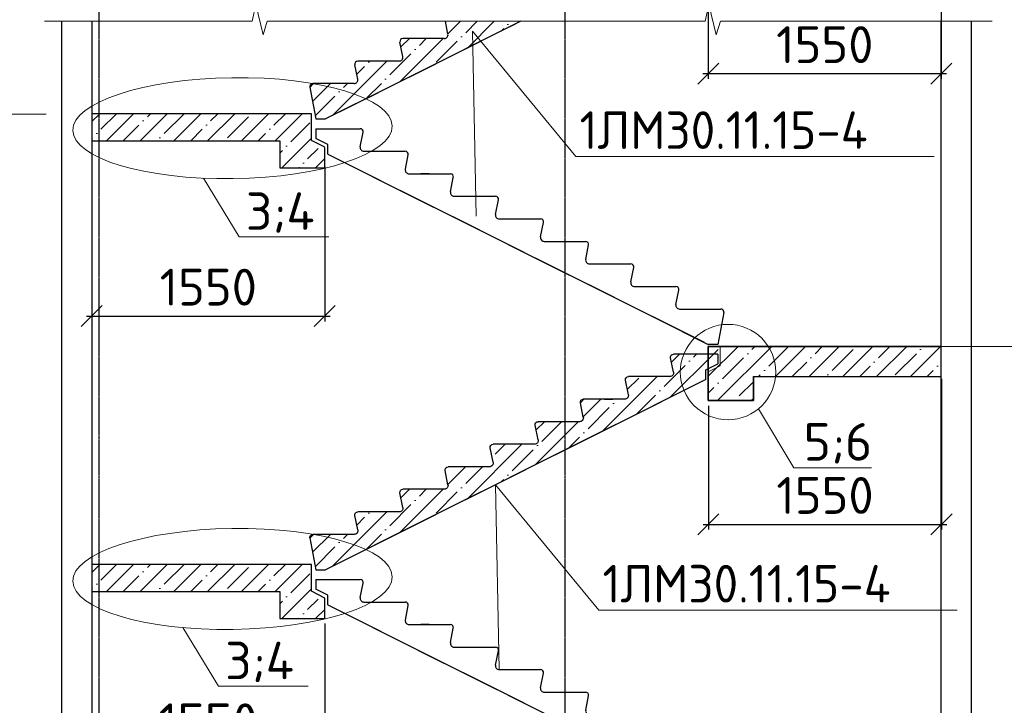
# Model space of a CAD drawing. Header units: millimetres. Extents: x 40580 to 2152466, y -328404 to 177125.
# Tile 12 of 252: x 276411 to 282961, y 161439 to 166002. Entities that reach past the tile are written whole.
import ezdxf
from ezdxf import colors
from ezdxf.entities.mleader import LeaderData, LeaderLine
from ezdxf.math import Vec2, Vec3

# ---------------------------------------------------------------- set-up
doc = ezdxf.new("R2010")
doc.units = ezdxf.units.MM
doc.linetypes.add('______5', pattern=[1100, 800, -100, 100, -100])
doc.linetypes.add('CENTER', pattern=[2, 1.25, -0.25, 0.25, -0.25])
for name, color, linetype, lineweight in [('RAZMER', 7, 'Continuous', 9), ('Standard', 7, 'Continuous', 25), ('ОСИ', 7, 'CENTER', 15), ('Основной', 1, 'Continuous', 40), ('подоснова', 151, 'Continuous', 5), ('Размеры', 9, 'Continuous', 15), ('Размеры кладочные', 3, 'Continuous', 20), ('Символы 0.20', 250, 'Continuous', 20)]:
    doc.layers.add(name, color=color, linetype=linetype, lineweight=lineweight)
doc.styles.add('GOST-2.304_Type-B', font='GOST_Common.ttf')
doc.styles.get("Standard").update_dxf_attribs({"font": 'isocpeur.ttf'})
doc.styles.add('ГОСТ', font='isocpeur.ttf')
doc.dimstyles.new('ГОСТ', dxfattribs={"dimscale": 0, "dimtxt": 2.5, "dimasz": 2.5, "dimexe": 1.25, "dimexo": 0.625, "dimtad": 1, "dimdec": 0, "dimtxsty": 'ГОСТ', "dimblk": 'ARCHTICK', "dimcen": 2.5, "dimdle": 1.5, "dimclrd": 256, "dimclre": 256, "dimclrt": 256, "dimadec": 0, "dimazin": 0, "dimtfac": 1, "dimtdec": 0, "dimtmove": 1, "dimatfit": 3, "dimfxl": 2, "dimtfill": 1, "dimlwd": -1, "dimarcsym": 0})
doc.dimstyles.new('Осевые', dxfattribs={"dimscale": 0.7, "dimtxt": 450, "dimasz": 400, "dimexe": 100, "dimexo": 100, "dimgap": 100, "dimtad": 1, "dimdec": 0, "dimzin": 0, "dimdsep": 46, "dimtxsty": 'Standard', "dimblk": 'OBLIQUE', "dimcen": 9, "dimdle": 100, "dimazin": 0, "dimtm": 1e-09, "dimtfac": 1, "dimtdec": 0, "dimtofl": 0, "dimtmove": 0, "dimatfit": 3, "dimfxl": 1, "dimtolj": 1, "dimtzin": 0, "dimarcsym": 0})

# ---------------------------------------------------------------- blocks, each defined once
blk = doc.blocks.new('1ЛМ30.11.15-4')
at = {"layer": 'Основной', "color": 18, "lineweight": 30, "ltscale": 5, "true_color": 0x000000}
for p, q in [((-119862.2, -870082.8), (-119566.8, -870082.8)), ((-119862.2, -870082.8), (-119862.2, -870147.6)), ((-119782.6, -870187.4), (-119862.2, -870147.6)), ((-119566.5, -870202.9), (-119547.2, -870106.7)), ((-119782.6, -870252.3), (-119782.6, -870187.4)), ((-119542, -870232.8), (-119266.8, -870232.8)), ((-119266.5, -870352.9), (-119247.2, -870256.7)), ((-119242, -870382.8), (-118966.8, -870382.8)), ((-118966.5, -870502.9), (-118947.2, -870406.7)), ((-118942, -870532.8), (-118666.8, -870532.8)), ((-118666.5, -870652.9), (-118647.2, -870556.7)), ((-118642, -870682.8), (-118366.8, -870682.8)), ((-118366.5, -870802.9), (-118347.2, -870706.7)), ((-118342, -870832.8), (-118066.8, -870832.8)), ((-118066.5, -870952.9), (-118047.2, -870856.7)), ((-118042, -870982.8), (-117766.8, -870982.8)), ((-117766.5, -871102.9), (-117747.2, -871006.7)), ((-117742, -871132.8), (-117466.8, -871132.8)), ((-117466.5, -871252.9), (-117447.2, -871156.7)), ((-117466.5, -871252.9), (-117447.2, -871156.7)), ((-117442, -871282.8), (-117166.7, -871282.8)), ((-117147.1, -871306.6), (-117188.5, -871517.9)), ((-117188.5, -871517.9), (-117251.4, -871517.9))]:
    blk.add_line(p, q, dxfattribs=at)
for points in [[(-119782.6, -870252.3), (-119078.3, -870604.4)], [(-119482.6, -870402.3), (-118778.3, -870754.4)], [(-119242, -870382.8), (-119078.3, -870382.8)], [(-119182.6, -870552.3), (-118478.3, -870904.4)], [(-118882.6, -870702.3), (-118178.3, -871054.4)], [(-118582.6, -870852.3), (-117878.3, -871204.4)], [(-118282.6, -871002.3), (-117578.3, -871354.4)], [(-117496, -871132.8), (-117466.8, -871132.8)], [(-117982.6, -871152.3), (-117278.3, -871504.4)], [(-117601.1, -871343), (-117251.4, -871517.9)]]:
    blk.add_lwpolyline(points, dxfattribs=at)
for centre, radius, start, end in [((-119566.8, -870102.8), 20, 348.69007, 90), ((-119542, -870207.8), 25, 168.69007, 270), ((-119266.8, -870252.8), 20, 348.69007, 90), ((-119242, -870357.8), 25, 168.69007, 270), ((-118966.8, -870402.8), 20, 348.69007, 90), ((-118942, -870507.8), 25, 168.69007, 270), ((-118666.8, -870552.8), 20, 348.69007, 90), ((-118642, -870657.8), 25, 168.69007, 270), ((-118366.8, -870702.8), 20, 348.69007, 90), ((-118342, -870807.8), 25, 168.69007, 270), ((-118066.8, -870852.8), 20, 348.69007, 90), ((-118042, -870957.8), 25, 168.69007, 270), ((-117766.8, -871002.8), 20, 348.69007, 90), ((-117742, -871107.8), 25, 168.69007, 270), ((-117466.8, -871152.8), 20, 348.69007, 90), ((-117466.8, -871152.8), 20, 348.69007, 90), ((-117442, -871257.8), 25, 168.69007, 270), ((-117442, -871257.8), 25, 168.69007, 270), ((-117166.7, -871302.8), 20, 348.92967, 90)]:
    blk.add_arc(centre, radius, start, end, dxfattribs=at)
at = {"layer": 'Размеры', "color": 18, "lineweight": 30, "ltscale": 10, "true_color": 0x000000}
blk.add_line((-119106.9, -870382.8), (-119163.5, -870382.8), dxfattribs=at)
blk = doc.blocks.new('_None')
blk = doc.blocks.new('_ArchTick')
at = {"color": 0, "linetype": 'ByBlock', "const_width": 0.15}
blk.add_lwpolyline([(-0.5, -0.5), (0.5, 0.5)], dxfattribs=at)
blk = doc.blocks.new('*D2366')
at = {"layer": 'Defpoints', "color": 0, "lineweight": 25, "transparency": 16777216}
for p in [(276890.9, 162046.5), (278441.7, 162046.5), (276890.9, 161139.4)]:
    blk.add_point(p, dxfattribs=at)
at = {"layer": 'RAZMER', "lineweight": -2, "transparency": 16777216}
for p, q in [((276890.9, 161984), (276890.9, 161014.4)), ((278441.7, 161984), (278441.7, 161014.4))]:
    blk.add_line(p, q, dxfattribs=at)
at = {"layer": 'RAZMER', "transparency": 16777216}
blk.add_line((278591.7, 161139.4), (276740.9, 161139.4), dxfattribs=at)
at = {"layer": 'RAZMER', "transparency": 16777216, "xscale": 250, "yscale": 250, "zscale": 250, "rotation": 180}
blk.add_blockref('_ArchTick', (276890.9, 161139.4), dxfattribs=at)
at = {"layer": 'RAZMER', "transparency": 16777216, "xscale": 250, "yscale": 250, "zscale": 250}
blk.add_blockref('_ArchTick', (278441.7, 161139.4), dxfattribs=at)
at = {"layer": 'RAZMER', "transparency": 16777216, "insert": (277666.3, 161326.9), "char_height": 250, "attachment_point": 5, "style": 'ГОСТ', "bg_fill": 3, "box_fill_scale": 1.1, "bg_fill_color": 256, "bg_fill_true_color": 13158600, "bg_fill_transparency": 0}
blk.add_mtext('1550', dxfattribs=at)
blk = doc.blocks.new('_OBLIQUE')
at = {"color": 0, "linetype": 'ByBlock'}
blk.add_line((-0.5, -0.5), (0.5, 0.5), dxfattribs=at)
blk = doc.blocks.new('*D997')
at = {"layer": 'Defpoints', "color": 0, "linetype": 'ByBlock', "lineweight": 25, "ltscale": 13, "transparency": 16777216}
for p in [(276890.9, 165231.9), (278440.7, 165057.5), (278440.7, 164029.6)]:
    blk.add_point(p, dxfattribs=at)
at = {"layer": 'ОСИ', "color": 0, "linetype": 'ByBlock', "lineweight": -2, "ltscale": 13, "transparency": 16777216}
for p, q in [((276890.9, 165196.9), (276890.9, 163994.6)), ((278440.7, 165022.5), (278440.7, 163994.6)), ((276855.9, 164029.6), (278475.7, 164029.6))]:
    blk.add_line(p, q, dxfattribs=at)
at = {"layer": 'ОСИ', "color": 0, "linetype": 'ByBlock', "lineweight": -2, "ltscale": 13, "transparency": 16777216, "xscale": 140, "yscale": 140, "zscale": 140, "rotation": 180}
blk.add_blockref('_OBLIQUE', (276890.9, 164029.6), dxfattribs=at)
at = {"layer": 'ОСИ', "color": 0, "linetype": 'ByBlock', "lineweight": -2, "ltscale": 13, "transparency": 16777216, "xscale": 140, "yscale": 140, "zscale": 140}
blk.add_blockref('_OBLIQUE', (278440.7, 164029.6), dxfattribs=at)
at = {"layer": 'ОСИ', "color": 0, "linetype": 'ByBlock', "ltscale": 13, "transparency": 16777216, "insert": (277665.8, 164222.1), "char_height": 245, "attachment_point": 5}
blk.add_mtext('\\A1;1550', dxfattribs=at)
blk = doc.blocks.new('*D1003')
at = {"layer": 'Defpoints', "color": 0, "linetype": 'ByBlock', "lineweight": 25, "ltscale": 13, "transparency": 16777216}
for p in [(282543.2, 163646.8), (280993, 163466.8), (282543.2, 162643.4)]:
    blk.add_point(p, dxfattribs=at)
at = {"layer": 'ОСИ', "color": 0, "linetype": 'ByBlock', "lineweight": -2, "ltscale": 13, "transparency": 16777216}
for p, q in [((282543.2, 163611.8), (282543.2, 162608.4)), ((280993, 163431.8), (280993, 162608.4)), ((280958, 162643.4), (282578.2, 162643.4))]:
    blk.add_line(p, q, dxfattribs=at)
at = {"layer": 'ОСИ', "color": 0, "linetype": 'ByBlock', "lineweight": -2, "ltscale": 13, "transparency": 16777216, "xscale": 140, "yscale": 140, "zscale": 140, "rotation": 180}
blk.add_blockref('_OBLIQUE', (280993, 162643.4), dxfattribs=at)
at = {"layer": 'ОСИ', "color": 0, "linetype": 'ByBlock', "lineweight": -2, "ltscale": 13, "transparency": 16777216, "xscale": 140, "yscale": 140, "zscale": 140}
blk.add_blockref('_OBLIQUE', (282543.2, 162643.4), dxfattribs=at)
at = {"layer": 'ОСИ', "color": 0, "linetype": 'ByBlock', "ltscale": 13, "transparency": 16777216, "insert": (281768.1, 162835.9), "char_height": 245, "attachment_point": 5}
blk.add_mtext('\\A1;1550', dxfattribs=at)
blk = doc.blocks.new('*D1004')
at = {"layer": 'Defpoints', "color": 0, "linetype": 'ByBlock', "lineweight": 25, "ltscale": 13, "transparency": 16777216}
for p in [(282541.9, 166646.9), (280991.7, 166466.9), (282541.9, 165643.5)]:
    blk.add_point(p, dxfattribs=at)
at = {"layer": 'ОСИ', "color": 0, "linetype": 'ByBlock', "lineweight": -2, "ltscale": 13, "transparency": 16777216}
for p, q in [((282541.9, 166611.9), (282541.9, 165608.5)), ((280991.7, 166431.9), (280991.7, 165608.5)), ((280956.7, 165643.5), (282576.9, 165643.5))]:
    blk.add_line(p, q, dxfattribs=at)
at = {"layer": 'ОСИ', "color": 0, "linetype": 'ByBlock', "lineweight": -2, "ltscale": 13, "transparency": 16777216, "xscale": 140, "yscale": 140, "zscale": 140, "rotation": 180}
blk.add_blockref('_OBLIQUE', (280991.7, 165643.5), dxfattribs=at)
at = {"layer": 'ОСИ', "color": 0, "linetype": 'ByBlock', "lineweight": -2, "ltscale": 13, "transparency": 16777216, "xscale": 140, "yscale": 140, "zscale": 140}
blk.add_blockref('_OBLIQUE', (282541.9, 165643.5), dxfattribs=at)
at = {"layer": 'ОСИ', "color": 0, "linetype": 'ByBlock', "ltscale": 13, "transparency": 16777216, "insert": (281766.8, 165836), "char_height": 245, "attachment_point": 5}
blk.add_mtext('\\A1;1550', dxfattribs=at)

msp = doc.modelspace()

# ---------------------------------------------------------------- hatches: boundary and pattern name
at = {"layer": 'Размеры', "true_color": 0x000000, "transparency": 33554648}
h = msp.add_hatch(dxfattribs=at)
h.set_pattern_fill('ANSI35', color=18, scale=25)
h.set_pattern_definition([(45, (-94200.29, 355510.5), (-112.2532, 112.2532), []), (45, (-94088.03, 355510.5), (-112.2532, 112.2532), [198.4375, -39.6875, 0, -39.6875])])
h.paths.add_polyline_path([(278588.631, 165576.602), (278360.495, 165576.602, 0.4720058), (278340.867, 165552.761), (278365.491, 165426.91), (278615.961, 165426.91), (278675.003, 165456.431, 0.11816208)])
h.paths.add_polyline_path([(278615.961, 165426.91), (278365.491, 165426.91), (278382.203, 165341.493), (278445.128, 165341.493)])
h.paths.add_polyline_path([(280833.911, 166535.885, -0.10644164), (280805.776, 166666.548, -0.08873015), (280825.461, 166776.602), (280760.599, 166776.602, 0.47328482), (280740.987, 166752.679), (280760.222, 166656.505, -0.47328482), (280735.708, 166626.602), (280460.599, 166626.602, 0.47328482), (280440.987, 166602.679), (280460.222, 166506.505, -0.47328482), (280435.708, 166476.602), (280272.068, 166476.602), (280160.599, 166476.602, 0.47328482), (280140.987, 166452.679), (280160.222, 166356.505, -0.47328482), (280135.708, 166326.602), (280040.867, 166326.602), (280040.867, 166139.363), (280676.356, 166457.108)])
h.paths.add_polyline_path([(280991.7, 166776.602), (280825.461, 166776.602, 0.08873015), (280805.776, 166666.548, 0.10644164), (280833.911, 166535.885), (280976.356, 166607.108), (280976.356, 166671.954), (280991.7, 166679.626)])
h.paths.add_polyline_path([(281055.96, 166776.602), (280991.7, 166776.602), (280991.7, 166679.626), (281055.96, 166711.756)])
h.paths.add_polyline_path([(277011.179, 170181.526), (277598.679, 170181.526), (277598.679, 170732.663), (277011.179, 170732.663)], flags=9)
h.paths.add_polyline_path([(281724.378, 168359.813), (282286.878, 168359.813), (282286.878, 168910.95), (281724.378, 168910.95)], flags=9)
h.paths.add_polyline_path([(280312.68, 167844.575), (284383.893, 167844.575), (284383.893, 168395.711), (280312.68, 168395.711)], flags=9)
edge = h.paths.add_edge_path()
edge.add_line((279551.047, 166102.382), (279966.904, 166102.382))
edge.add_line((279966.904, 166102.382), (280040.867, 166139.363))
edge.add_line((280040.867, 166139.363), (280040.867, 166326.602))
edge.add_line((280040.867, 166326.602), (279860.599, 166326.602))
edge.add_arc((279860.599, 166306.602), 20, 90, 191.3099325)
edge.add_line((279840.987, 166302.679), (279860.222, 166206.505))
edge.add_arc((279835.708, 166201.602), 25, -90, 11.3099325, ccw=False)
edge.add_line((279835.708, 166176.602), (279560.599, 166176.602))
edge.add_arc((279560.599, 166156.602), 20, 90, 191.3099325)
edge.add_line((279540.987, 166152.679), (279551.047, 166102.382))
edge = h.paths.add_edge_path()
edge.add_line((279745.621, 165991.74), (279243.175, 165991.74))
edge.add_line((279243.175, 165991.74), (279260.222, 165906.505))
edge.add_arc((279235.708, 165901.602), 25, -90, 11.3099325, ccw=False)
edge.add_line((279235.708, 165876.602), (278960.599, 165876.602))
edge.add_arc((278960.599, 165856.602), 20, 90, 191.3099325)
edge.add_line((278940.987, 165852.679), (278960.222, 165756.505))
edge.add_arc((278935.708, 165751.602), 25, -90, 11.3099325, ccw=False)
edge.add_line((278935.708, 165726.602), (278660.599, 165726.602))
edge.add_arc((278660.599, 165706.602), 20, 90, 191.3099325)
edge.add_line((278640.987, 165702.679), (278660.222, 165606.505))
edge.add_arc((278635.708, 165601.602), 25, -90, 11.3099325, ccw=False)
edge.add_line((278635.708, 165576.602), (278588.631, 165576.602))
edge.add_arc((278381.117, 165336.328), 317.48, 22.2284663, 49.1842296, ccw=False)
edge.add_line((278675.003, 165456.431), (279745.621, 165991.74))
h = msp.add_hatch(dxfattribs=at)
h.set_pattern_fill('ANSI35', color=18, scale=25)
h.set_pattern_definition([(45, (-94200.29, 352510.5), (-112.2532, 112.2532), []), (45, (-94088.03, 352510.5), (-112.2532, 112.2532), [198.4375, -39.6875, 0, -39.6875])])
h.paths.add_polyline_path([(279776.356, 163007.108), (280040.867, 163139.363), (280040.867, 163326.602), (279860.599, 163326.602, 0.47328482), (279840.987, 163302.679), (279860.222, 163206.505, -0.47328482), (279835.708, 163176.602), (279560.599, 163176.602, 0.47328482), (279540.987, 163152.679), (279560.222, 163056.505, -0.47328482), (279535.708, 163026.602), (279260.599, 163026.602, 0.47328482), (279240.987, 163002.679), (279260.222, 162906.505, -0.47328482), (279235.708, 162876.602), (278960.599, 162876.602, 0.47328482), (278940.987, 162852.679), (278960.222, 162756.505, -0.47328482), (278935.708, 162726.602), (278660.599, 162726.602, 0.47328482), (278640.987, 162702.679), (278660.222, 162606.505, -0.47328482), (278635.708, 162576.602), (278588.631, 162576.602, -0.11816208), (278675.003, 162456.431), (279176.356, 162707.108)])
h.paths.add_polyline_path([(278588.631, 162576.602), (278360.495, 162576.602, 0.4720058), (278340.867, 162552.761), (278365.491, 162426.91), (278615.961, 162426.91), (278675.003, 162456.431, 0.11816208)])
h.paths.add_polyline_path([(278615.961, 162426.91), (278365.491, 162426.91), (278382.203, 162341.493), (278445.128, 162341.493)])
h.paths.add_polyline_path([(280833.911, 163535.885, -0.10644164), (280805.776, 163666.548, -0.08873015), (280825.461, 163776.602), (280760.599, 163776.602, 0.47328482), (280740.987, 163752.679), (280760.222, 163656.505, -0.47328482), (280735.708, 163626.602), (280460.599, 163626.602, 0.47328482), (280440.987, 163602.679), (280460.222, 163506.505, -0.47328482), (280435.708, 163476.602), (280272.068, 163476.602), (280160.599, 163476.602, 0.47328482), (280140.987, 163452.679), (280160.222, 163356.505, -0.47328482), (280135.708, 163326.602), (280040.867, 163326.602), (280040.867, 163139.363), (280676.356, 163457.108)])
h.paths.add_polyline_path([(280991.7, 163776.602), (280825.461, 163776.602, 0.08873015), (280805.776, 163666.548, 0.10644164), (280833.911, 163535.885), (280976.356, 163607.108), (280976.356, 163671.954), (280991.7, 163679.626)])
h.paths.add_polyline_path([(281055.96, 163776.602), (280991.7, 163776.602), (280991.7, 163679.626), (281055.96, 163711.756)])
h.paths.add_polyline_path([(277011.179, 167181.526), (277598.679, 167181.526), (277598.679, 167732.663), (277011.179, 167732.663)], flags=9)
h.paths.add_polyline_path([(281724.378, 165359.813), (282286.878, 165359.813), (282286.878, 165910.95), (281724.378, 165910.95)], flags=9)
h.paths.add_polyline_path([(280312.68, 164844.575), (284383.893, 164844.575), (284383.893, 165395.711), (280312.68, 165395.711)], flags=9)
h = msp.add_hatch(dxfattribs=at)
h.set_pattern_fill('ANSI35', color=18, scale=25)
h.set_pattern_definition([(45, (287447.23, 967938.83), (-112.2532, 112.2532), []), (45, (287559.49, 967938.83), (-112.2532, 112.2532), [198.4375, -39.6875, 0, -39.6875])])
h.paths.add_polyline_path([(278340.867, 165376.543), (276940.867, 165376.543), (276940.867, 165246.91), (278040.867, 165246.91), (278340.867, 165246.91), (278360.867, 165256.91), (278360.867, 165304.466), (278340.867, 165304.466)])
h.paths.add_polyline_path([(276940.867, 165376.543), (276890.867, 165376.543), (276890.867, 165246.91), (276940.867, 165246.91)])
h.paths.add_polyline_path([(276940.867, 165246.91), (276890.867, 165246.91), (276890.867, 165176.543), (276940.867, 165176.543)])
h.paths.add_polyline_path([(278140.867, 165196.543), (278140.867, 165016.543), (278440.867, 165016.543), (278440.867, 165046.91), (278040.867, 165246.91), (276940.867, 165246.91), (276940.867, 165196.543)])
h.paths.add_polyline_path([(278440.867, 165123.293), (278351.867, 165167.793), (278351.867, 165246.91), (278040.867, 165246.91), (278440.867, 165046.91)])
h = msp.add_hatch(dxfattribs=at)
h.set_pattern_fill('ANSI35', color=18, scale=25)
h.set_pattern_definition([(45, (-94200.29, 349510.5), (-112.2532, 112.2532), []), (45, (-94088.03, 349510.5), (-112.2532, 112.2532), [198.4375, -39.6875, 0, -39.6875])])
h.paths.add_polyline_path([(278615.961, 159426.91), (278365.491, 159426.91), (278382.203, 159341.493), (278445.128, 159341.493)])
h.paths.add_polyline_path([(280833.911, 160535.885, -0.10644164), (280805.776, 160666.548, -0.08873015), (280825.461, 160776.602), (280760.599, 160776.602, 0.47328482), (280740.987, 160752.679), (280760.222, 160656.505, -0.47328482), (280735.708, 160626.602), (280460.599, 160626.602, 0.47328482), (280440.987, 160602.679), (280460.222, 160506.505, -0.47328482), (280435.708, 160476.602), (280272.068, 160476.602), (280160.599, 160476.602, 0.47328482), (280140.987, 160452.679), (280160.222, 160356.505, -0.47328482), (280135.708, 160326.602), (280040.867, 160326.602), (280040.867, 160139.363), (280676.356, 160457.108)])
h.paths.add_polyline_path([(280991.7, 160776.602), (280825.461, 160776.602, 0.08873015), (280805.776, 160666.548, 0.10644164), (280833.911, 160535.885), (280976.356, 160607.108), (280976.356, 160671.954), (280991.7, 160679.626)])
h.paths.add_polyline_path([(281055.96, 160776.602), (280991.7, 160776.602), (280991.7, 160679.626), (281055.96, 160711.756)])
h.paths.add_polyline_path([(277011.179, 164181.526), (277598.679, 164181.526), (277598.679, 164732.663), (277011.179, 164732.663)], flags=9)
h.paths.add_polyline_path([(281724.378, 162359.813), (282286.878, 162359.813), (282286.878, 162910.95), (281724.378, 162910.95)], flags=9)
h.paths.add_polyline_path([(280312.68, 161844.575), (284383.893, 161844.575), (284383.893, 162395.711), (280312.68, 162395.711)], flags=9)
edge = h.paths.add_edge_path()
edge.add_line((278660.706, 159601.362), (278682.203, 159491.493))
edge.add_line((278682.203, 159491.493), (278745.128, 159491.493))
edge.add_line((278745.128, 159491.493), (279776.356, 160007.108))
edge.add_line((279776.356, 160007.108), (280040.867, 160139.363))
edge.add_line((280040.867, 160139.363), (280040.867, 160326.602))
edge.add_line((280040.867, 160326.602), (279860.599, 160326.602))
edge.add_arc((279860.599, 160306.602), 20, 90, 191.3099325)
edge.add_line((279840.987, 160302.679), (279860.222, 160206.505))
edge.add_arc((279835.708, 160201.602), 25, -90, 11.3099325, ccw=False)
edge.add_line((279835.708, 160176.602), (279560.599, 160176.602))
edge.add_arc((279560.599, 160156.602), 20, 90, 191.3099325)
edge.add_line((279540.987, 160152.679), (279560.222, 160056.505))
edge.add_arc((279535.708, 160051.602), 25, -90, 11.3099325, ccw=False)
edge.add_line((279535.708, 160026.602), (279260.599, 160026.602))
edge.add_arc((279260.599, 160006.602), 20, 90, 191.3099325)
edge.add_line((279240.987, 160002.679), (279260.222, 159906.505))
edge.add_arc((279235.708, 159901.602), 25, -90, 11.3099325, ccw=False)
edge.add_line((279235.708, 159876.602), (278960.599, 159876.602))
edge.add_arc((278960.599, 159856.602), 20, 90, 191.3099325)
edge.add_line((278940.987, 159852.679), (278960.222, 159756.505))
edge.add_arc((278935.708, 159751.602), 25, -90, 11.3099325, ccw=False)
edge.add_line((278935.708, 159726.602), (278660.599, 159726.602))
edge.add_arc((278660.599, 159706.602), 20, 90, 191.3099325)
edge.add_line((278640.987, 159702.679), (278660.222, 159606.505))
edge.add_arc((278635.708, 159601.602), 25, -0.549874, 11.3099325, ccw=False)
h = msp.add_hatch(dxfattribs=at)
h.set_pattern_fill('ANSI35', color=18, scale=25)
h.set_pattern_definition([(45, (392945.71, 1042497.29), (-112.253202, 112.253202), []), (45, (393057.97, 1042497.29), (-112.253202, 112.253202), [198.4375, -39.6875, 0, -39.6875])])
h.paths.add_polyline_path([(281055.96, 163806.91), (280995.96, 163806.91), (280995.96, 163466.91), (281055.96, 163466.91)])
h.paths.add_polyline_path([(282540.867, 163626.91), (282540.867, 163826.91), (281334.168, 163826.91), (281333.441, 163823.921), (281281.441, 163823.921), (281091.7, 163826.91), (281091.7, 163806.91), (281055.96, 163806.91), (281055.96, 163466.91), (281291.7, 163466.91), (281291.7, 163626.91)])
h = msp.add_hatch(dxfattribs=at)
h.set_pattern_fill('ANSI35', color=18, scale=25)
h.set_pattern_definition([(45, (287447.23, 964938.83), (-112.2532, 112.2532), []), (45, (287559.49, 964938.83), (-112.2532, 112.2532), [198.4375, -39.6875, 0, -39.6875])])
h.paths.add_polyline_path([(278340.867, 162376.543), (276940.867, 162376.543), (276940.867, 162246.91), (278040.867, 162246.91), (278340.867, 162246.91), (278360.867, 162256.91), (278360.867, 162304.466), (278340.867, 162304.466)])
h.paths.add_polyline_path([(276940.867, 162376.543), (276890.867, 162376.543), (276890.867, 162246.91), (276940.867, 162246.91)])
h.paths.add_polyline_path([(276940.867, 162246.91), (276890.867, 162246.91), (276890.867, 162176.543), (276940.867, 162176.543)])
h.paths.add_polyline_path([(278140.867, 162196.543), (278140.867, 162016.543), (278440.867, 162016.543), (278440.867, 162046.91), (278040.867, 162246.91), (276940.867, 162246.91), (276940.867, 162196.543)])
h.paths.add_polyline_path([(278440.867, 162123.293), (278351.867, 162167.793), (278351.867, 162246.91), (278040.867, 162246.91), (278440.867, 162046.91)])
h = msp.add_hatch(dxfattribs=at)
h.set_pattern_fill('ANSI35', color=18, scale=25)
h.set_pattern_definition([(45, (-94200.29, 346810.5), (-112.2532, 112.2532), []), (45, (-94088.03, 346810.5), (-112.2532, 112.2532), [198.4375, -39.6875, 0, -39.6875])])
h.paths.add_polyline_path([(279776.356, 157307.108), (280040.867, 157439.363), (280040.867, 157626.602), (279860.599, 157626.602, 0.47328482), (279840.987, 157602.679), (279860.222, 157506.505, -0.47328482), (279835.708, 157476.602), (279560.599, 157476.602, 0.47328482), (279540.987, 157452.679), (279560.222, 157356.505, -0.47328482), (279535.708, 157326.602), (279260.599, 157326.602, 0.47328482), (279240.987, 157302.679), (279260.222, 157206.505, -0.47328482), (279235.708, 157176.602), (278960.599, 157176.602, 0.47328482), (278940.987, 157152.679), (278960.222, 157056.505, -0.47328482), (278935.708, 157026.602), (278660.599, 157026.602, 0.47328482), (278640.987, 157002.679), (278660.222, 156906.505, -0.47328482), (278635.708, 156876.602), (278588.631, 156876.602, -0.11816208), (278675.003, 156756.431), (279176.356, 157007.108)])
h.paths.add_polyline_path([(278588.631, 156876.602), (278360.495, 156876.602, 0.4720058), (278340.867, 156852.761), (278365.491, 156726.91), (278615.961, 156726.91), (278675.003, 156756.431, 0.11816208)])
h.paths.add_polyline_path([(278615.961, 156726.91), (278365.491, 156726.91), (278382.203, 156641.493), (278445.128, 156641.493)])
h.paths.add_polyline_path([(280833.911, 157835.885, -0.10644164), (280805.776, 157966.548, -0.08873015), (280825.461, 158076.602), (280760.599, 158076.602, 0.47328482), (280740.987, 158052.679), (280760.222, 157956.505, -0.47328482), (280735.708, 157926.602), (280460.599, 157926.602, 0.47328482), (280440.987, 157902.679), (280460.222, 157806.505, -0.47328482), (280435.708, 157776.602), (280272.068, 157776.602), (280160.599, 157776.602, 0.47328482), (280140.987, 157752.679), (280160.222, 157656.505, -0.47328482), (280135.708, 157626.602), (280040.867, 157626.602), (280040.867, 157439.363), (280676.356, 157757.108)])
h.paths.add_polyline_path([(280991.7, 158076.602), (280825.461, 158076.602, 0.08873015), (280805.776, 157966.548, 0.10644164), (280833.911, 157835.885), (280976.356, 157907.108), (280976.356, 157971.954), (280991.7, 157979.626)])
h.paths.add_polyline_path([(281055.96, 158076.602), (280991.7, 158076.602), (280991.7, 157979.626), (281055.96, 158011.756)])
h.paths.add_polyline_path([(277011.179, 161481.526), (277598.679, 161481.526), (277598.679, 162032.663), (277011.179, 162032.663)], flags=9)
h.paths.add_polyline_path([(281724.378, 159659.813), (282286.878, 159659.813), (282286.878, 160210.95), (281724.378, 160210.95)], flags=9)
h.paths.add_polyline_path([(280312.68, 159144.575), (284383.893, 159144.575), (284383.893, 159695.711), (280312.68, 159695.711)], flags=9)

# ---------------------------------------------------------------- linework, layer by layer
at = {"layer": 'RAZMER', "color": 18, "ltscale": 100, "true_color": 0x000000}
for p, q in [((273494.25, 165374.235), (276586.52, 165372.996)), ((282331.809, 163826.91), (286663.703, 163824.933))]:
    msp.add_line(p, q, dxfattribs=at)
at = {"layer": 'Standard', "color": 18, "linetype": 'Continuous', "lineweight": 25, "true_color": 0x000000}
msp.add_line((281156.7, 163826.91), (281246.7, 163826.91), dxfattribs=at)
at = {"layer": 'Standard', "color": 18, "linetype": 'Continuous', "lineweight": 35, "true_color": 0x000000}
for p, q in [((281291.7, 163826.91), (282540.867, 163826.91)), ((281291.7, 163826.91), (282540.867, 163826.91)), ((281291.7, 163626.91), (281291.7, 163466.91)), ((281291.7, 163626.91), (281291.7, 163466.91)), ((281291.7, 163466.91), (280991.7, 163466.91)), ((281291.7, 163466.91), (280991.7, 163466.91))]:
    msp.add_line(p, q, dxfattribs=at)
at = {"layer": 'ОСИ', "color": 18, "linetype": '______5', "lineweight": 25, "ltscale": 0.02, "true_color": 0x000000, "transparency": 33554687}
for p, q in [((276940.867, 154391.514), (276940.867, 173674.884)), ((280040.867, 154391.514), (280040.867, 173674.884))]:
    msp.add_line(p, q, dxfattribs=at)
at = {"layer": 'Основной', "color": 18, "lineweight": 30, "ltscale": 5, "true_color": 0x000000}
for p, q in [((279260.222, 165906.505), (279243.175, 165991.74)), ((278960.222, 165756.505), (278940.987, 165852.679)), ((279235.708, 165876.602), (278960.599, 165876.602)), ((278935.708, 165726.602), (278660.599, 165726.602)), ((278660.222, 165606.505), (278640.987, 165702.679)), ((278660.222, 165606.505), (278640.987, 165702.679)), ((278340.867, 165552.761), (278382.203, 165341.493)), ((278635.708, 165576.602), (278360.495, 165576.602)), ((278382.203, 165341.493), (278445.128, 165341.493))]:
    msp.add_line(p, q, dxfattribs=at)
for points in [[(279745.621, 165991.74), (279072.068, 165654.963)], [(279745.621, 165991.74), (279372.068, 165804.963)], [(279745.621, 165991.74), (279672.068, 165954.963)], [(279476.356, 165857.108), (278772.068, 165504.963)], [(278689.751, 165726.602), (278660.599, 165726.602)], [(279176.356, 165707.108), (278472.068, 165354.963)], [(278794.87, 165516.364), (278445.128, 165341.493)]]:
    msp.add_lwpolyline(points, dxfattribs=at)
for centre, radius, start, end in [((278960.599, 165856.602), 20, 90, 191.3099325), ((279235.708, 165901.602), 25, 270, 11.3099325), ((278660.599, 165706.602), 20, 90, 191.3099325), ((278660.599, 165706.602), 20, 90, 191.3099325), ((278935.708, 165751.602), 25, 270, 11.3099325), ((278635.708, 165601.602), 25, 270, 11.3099325), ((278635.708, 165601.602), 25, 270, 11.3099325), ((278360.495, 165556.602), 20, 90, 191.0703293)]:
    msp.add_arc(centre, radius, start, end, dxfattribs=at)
at = {"layer": 'Размеры', "color": 18, "lineweight": 30, "true_color": 0x000000}
for p, q in [((276890.867, 165406.543), (276890.867, 165226.543)), ((280991.7, 163466.91), (280991.7, 163826.91)), ((280991.7, 163826.91), (281291.7, 163826.91)), ((280991.7, 163826.91), (280991.7, 163466.91)), ((282540.867, 163826.91), (280991.7, 163826.91)), ((280991.7, 163776.602), (280991.7, 163826.91)), ((280991.7, 163826.91), (281291.7, 163826.91)), ((280991.7, 163826.91), (280991.7, 163776.602)), ((282540.867, 163826.91), (280991.7, 163826.91)), ((280991.7, 163466.91), (280991.7, 163679.626)), ((280991.7, 163679.626), (280991.7, 163466.91)), ((281291.7, 163626.91), (282540.867, 163626.91)), ((281291.7, 163466.91), (281291.7, 163626.91)), ((281291.7, 163626.91), (282540.867, 163626.91)), ((281291.7, 163466.91), (281291.7, 163626.91)), ((280991.7, 163466.91), (281291.7, 163466.91)), ((280991.7, 163466.91), (281291.7, 163466.91)), ((276890.867, 162406.543), (276890.867, 162226.543))]:
    msp.add_line(p, q, dxfattribs=at)
at = {"layer": 'Размеры', "color": 18, "true_color": 0x000000}
for p, q in [((278340.867, 165376.543), (276890.867, 165376.543)), ((280991.7, 163776.602), (280991.7, 163826.91)), ((280991.7, 163826.91), (282540.867, 163826.91)), ((281071.7, 163698.16), (281071.7, 163826.91)), ((281201.7, 163826.91), (282540.867, 163826.91)), ((280991.7, 163658.16), (281071.7, 163698.16)), ((280991.7, 163466.91), (280991.7, 163658.16)), ((281291.7, 163626.91), (281291.7, 163466.91)), ((281291.7, 163626.91), (282540.867, 163626.91)), ((280991.7, 163466.91), (280991.7, 163587.759)), ((281291.7, 163466.91), (280991.7, 163466.91)), ((281291.7, 163466.91), (280991.7, 163466.91)), ((278340.867, 162376.543), (276890.867, 162376.543))]:
    msp.add_line(p, q, dxfattribs=at)
at = {"layer": 'Размеры', "color": 18, "lineweight": 30, "true_color": 0x000000}
for points in [[(276690.867, 156726.91), (276690.867, 165991.74)], [(276890.867, 165991.74), (276890.867, 156726.91)], [(276890.867, 165991.74), (276890.867, 156726.91)], [(282540.867, 156726.91), (282540.867, 165991.74)], [(282740.867, 165991.74), (282740.867, 156726.91)], [(282740.867, 165991.74), (282740.867, 156726.91)], [(278351.867, 165246.543), (278351.867, 165304.466), (278351.867, 165304.466), (278351.867, 165376.543), (276890.867, 165376.543)], [(278441.66, 165152.897), (278351.867, 165197.793), (278351.867, 165334.466)], [(276890.867, 165196.543), (278140.867, 165196.543), (278140.867, 165016.543), (278441.66, 165016.543), (278441.66, 165151.301)], [(278351.867, 162246.543), (278351.867, 162304.466), (278351.867, 162304.466), (278351.867, 162376.543), (276890.867, 162376.543)], [(278441.66, 162152.897), (278351.867, 162197.793), (278351.867, 162334.466)], [(276890.867, 162196.543), (278140.867, 162196.543), (278140.867, 162016.543), (278441.66, 162016.543), (278441.66, 162151.301)]]:
    msp.add_lwpolyline(points, dxfattribs=at)
at = {"layer": 'Размеры', "color": 18, "true_color": 0x000000}
msp.add_lwpolyline([(280991.7, 163679.626), (280991.7, 163658.16)], dxfattribs=at)
at = {"layer": 'Размеры кладочные', "color": 18, "true_color": 0x000000}
for points in [[(276576.59, 165991.74), (277956.587, 165991.74), (277982.175, 166102.132), (278030.997, 165901.841), (278058.517, 165991.74), (279747.554, 165991.74)], [(279747.554, 165991.74), (280970.435, 165991.74), (280996.023, 166102.132), (281044.845, 165901.841), (281072.366, 165991.74), (282881.34, 165991.74)]]:
    msp.add_lwpolyline(points, dxfattribs=at)
at = {"layer": 'Символы 0.20', "color": 18, "true_color": 0x000000}
for points in [[(277633.745, 164947.245), (277870.231, 164556.17)], [(277870.231, 164556.17), (278467.235, 164556.17)], [(281324.819, 163411.508), (281561.305, 163020.433)], [(281561.305, 163020.433), (282076.985, 163020.433)]]:
    msp.add_lwpolyline(points, dxfattribs=at)
msp.add_circle((281123.256, 163657.118), 317.48, dxfattribs=at)
for centre in [(277827.102, 165279.995), (277827.102, 162279.995)]:
    msp.add_ellipse(centre, major_axis=(1062.004, 14.83), ratio=0.31626244, dxfattribs=at)

# ---------------------------------------------------------------- block references
at = {"layer": 'Размеры', "color": 18, "true_color": 0x000000}
for p in [(398243.076, 1035359.337), (398243.076, 1032359.337)]:
    msp.add_blockref('1ЛМ30.11.15-4', p, dxfattribs=at)
at = {"layer": 'Размеры', "color": 18, "true_color": 0x000000, "xscale": -1}
msp.add_blockref('1ЛМ30.11.15-4', (161193.751, 1033859.395), dxfattribs=at)

# ---------------------------------------------------------------- texts
at = {"layer": 'Символы 0.20', "color": 18, "true_color": 0x000000, "char_height": 250, "attachment_point": 1, "style": 'ГОСТ'}
for s, insert in [('3;4', (277915.913, 164853.06)), ('5;6', (281625.97, 163317.323))]:
    msp.add_mtext(s, dxfattribs=dict(at, insert=insert))

# ---------------------------------------------------------------- dimensions: what is measured, and where the dimension line sits
at = {"layer": 'ОСИ', "color": 18, "linetype": 'ByBlock', "ltscale": 13, "true_color": 0x000000}
for base, p1, p2, override, picture, middle in [((282541.867, 165643.538), (280991.7, 166466.91), (282541.867, 166646.91), {"dimtxt": 350, "dimasz": 200, "dimexe": 50, "dimexo": 50, "dimdle": 50, "dimtmove": 1}, '*D1004', (281766.784, 165836.038)), ((278440.66, 164029.553), (276890.867, 165231.876), (278440.66, 165057.543), {"dimtxt": 350, "dimasz": 200, "dimexe": 50, "dimexo": 50, "dimlfac": 1, "dimdle": 50, "dimtmove": 1}, '*D997', (277665.764, 164222.053)), ((282543.157, 162643.448), (280992.99, 163466.82), (282543.157, 163646.82), {"dimtxt": 350, "dimasz": 200, "dimexe": 50, "dimexo": 50, "dimdle": 50, "dimtmove": 1}, '*D1003', (281768.073, 162835.948))]:
    dim = msp.add_linear_dim(base=base, p1=p1, p2=p2, dimstyle='Осевые', override=override, dxfattribs=at)
    dim.commit()
    dim.dimension.update_dxf_attribs({"geometry": picture, "text_midpoint": middle})

# ---------------------------------------------------------------- leaders
at = {"layer": 'подоснова', "color": 18, "ltscale": 0.3, "true_color": 0x000000}
ml = msp.add_multileader_mtext('Standard', dxfattribs=at)
ml.set_content('1ЛМ30.11.15-4', color=(0, 0, 0), style='GOST-2.304_Type-B')
ml.set_leader_properties(color=256, linetype='ByLayer', lineweight=15)
ml.set_arrow_properties(name='NONE')
ml.build(insert=Vec2(0, 0))
ml.multileader.update_dxf_attribs({"text_left_attachment_type": 6, "text_right_attachment_type": 6, "dogleg_length": 0.1, "arrow_head_size": 18})
ctx = ml.context
ctx.base_point, ctx.char_height, ctx.arrow_head_size, ctx.landing_gap_size, ctx.plane_origin = Vec3(280111.196, 165092.066), 250, 18, 20, Vec3(270388.972, 166833.133)
ctx.left_attachment, ctx.right_attachment, ctx.text_align_type = 6, 6, 1
notes = []
notes.append((ctx, [(0, (1, 1, 0), (280111.096, 165092.066), (1, 0), 0.1, [(1, [(279448.512, 164695.119), (279422.724, 165925.171)], 0, [])])]))
ctx.mtext.insert, ctx.mtext.alignment, ctx.mtext.flow_direction = Vec3(281093.696, 165392.066), 2, 5
ml = msp.add_multileader_mtext('Standard', dxfattribs=at)
ml.set_content('1ЛМ30.11.15-4', color=(0, 0, 0), style='GOST-2.304_Type-B')
ml.set_leader_properties(color=256, linetype='ByLayer', lineweight=15)
ml.set_arrow_properties(name='NONE')
ml.build(insert=Vec2(0, 0))
ml.multileader.update_dxf_attribs({"text_left_attachment_type": 6, "text_right_attachment_type": 6, "dogleg_length": 0.1, "arrow_head_size": 18})
ctx = ml.context
ctx.base_point, ctx.char_height, ctx.arrow_head_size, ctx.landing_gap_size, ctx.plane_origin = Vec3(280263.805, 162073.491), 250, 18, 20, Vec3(270541.58, 163814.558)
ctx.left_attachment, ctx.right_attachment, ctx.text_align_type = 6, 6, 1
notes.append((ctx, [(0, (1, 1, 0), (280263.705, 162073.491), (1, 0), 0.1, [(1, [(279601.12, 161676.543), (279575.332, 162906.596)], 0, [])])]))
ctx.mtext.insert, ctx.mtext.alignment, ctx.mtext.flow_direction = Vec3(281246.305, 162373.491), 2, 5
for ctx, leaders in notes:
    for number, flags, end, landing, length, lines in leaders:
        leader = LeaderData()
        leader.index, (leader.has_last_leader_line, leader.has_dogleg_vector, leader.attachment_direction) = number, flags
        leader.last_leader_point, leader.dogleg_vector, leader.dogleg_length = Vec3(end), Vec3(landing), length
        for number, points, colour, breaks in lines:
            line = LeaderLine()
            line.index, line.vertices, line.color, line.breaks = number, Vec3.list(points), colors.encode_raw_color(colour), breaks
            leader.lines.append(line)
        ctx.leaders.append(leader)

# ---------------------------------------------------------------- next in the draw order: dimensions: what is measured, and where the dimension line sits
at = {"layer": 'RAZMER', "color": 18, "true_color": 0x000000}
dim = msp.add_linear_dim(base=(276890.867, 161139.373), p1=(278441.66, 162046.543), p2=(276890.867, 162046.543), dimstyle='ГОСТ', override={"dimscale": 0, "dimrnd": 10, "dimtix": 0, "dimtofl": 1, "dimtmove": 1, "dimatfit": 3}, dxfattribs=at)
dim.commit()
dim.dimension.update_dxf_attribs({"geometry": '*D2366', "text_midpoint": (277666.264, 161326.873)})

# ---------------------------------------------------------------- next in the draw order: linework, layer by layer
at = {"layer": 'Символы 0.20', "color": 18, "true_color": 0x000000}
for points in [[(277496.167, 161956.628), (277732.654, 161565.552)], [(277732.654, 161565.552), (278329.658, 161565.552)]]:
    msp.add_lwpolyline(points, dxfattribs=at)

# ---------------------------------------------------------------- next in the draw order: texts
at = {"layer": 'Символы 0.20', "color": 18, "true_color": 0x000000, "insert": (277778.336, 161862.442), "char_height": 250, "attachment_point": 1, "style": 'ГОСТ'}
msp.add_mtext('3;4', dxfattribs=at)

doc.saveas('drawing.dxf')
